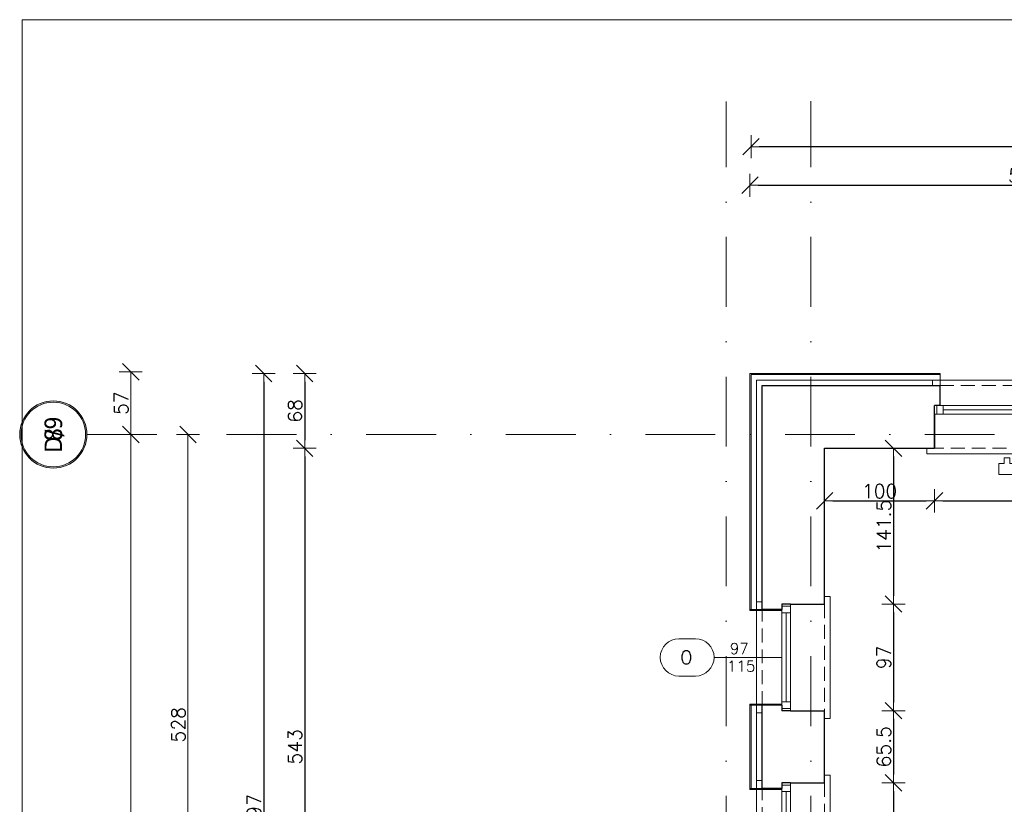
# Model space of a CAD drawing. Header units: millimetres. Extents: x 28291 to 177760, y -399809 to -170937.
# Tile 194 of 256: x 57383 to 58279, y -197837 to -197123. Entities that reach past the tile are written whole.
import ezdxf
from ezdxf.enums import TextEntityAlignment as Align

# ---------------------------------------------------------------- set-up
doc = ezdxf.new("R2010")
doc.units = ezdxf.units.MM
doc.linetypes.add('DASHDOT', pattern=[25.4, 12.7, -6.35, 0, -6.35])
doc.linetypes.add('HIDDEN', pattern=[9.525, 6.35, -3.175])
doc.layers.get('0').update_dxf_attribs({"lineweight": 0})
for name, color, linetype, lineweight in [('! opisy okien elewacja', 7, 'Continuous', 0), ('!! 0_ Istn-sciany', 3, 'Continuous', 30), ('!! 0_ Istn-widok', 1, 'Continuous', 15), ('!! 0_Istn-cienka', 4, 'Continuous', 9), ('!! 1_ tynk zewn  - nowy', 21, 'Continuous', 20), ('!! 2_ remont Ocieplenie', 4, 'ZIGZAG', 5), ('!! wymiary osi', 250, 'Continuous', 9), ('0-osie-liniA', 14, 'DASHDOT', 5), ('0-osie-tx', 66, 'Continuous', 9)]:
    doc.layers.add(name, color=color, linetype=linetype, lineweight=lineweight)
for name, color, linetype, lineweight, true_color in [('!! 0_ Istn-okna - wymienione', 9, 'Continuous', 13, 0x808080), ('!! 0_Opis_okna - zrealizowane', 7, 'Continuous', 15, 0xb3b3b3), ('!! 1_drzwi-linia - zrealizowane', 7, 'Continuous', 5, 0x7a7a7a)]:
    doc.layers.add(name, color=color, linetype=linetype, lineweight=lineweight, true_color=true_color)
doc.layers.add('!! 0_Istn-grzejniki', color=7, linetype='Continuous', lineweight=0, plot=False)
doc.layers.add('!! 0_ramki', color=66, linetype='Continuous', lineweight=9, plot=False)
doc.styles.add('ARCHETYP', font='romans.shx', dxfattribs={"height": 15})
doc.styles.add('TAHOMA', font='tahoma.ttf')
doc.styles.add('TXT', font='simplex.shx')
doc.linetypes.add('ZIGZAG', pattern='A,0.00254,-5.08,[131,ltypeshp.shx,S=5.08,R=0,X=-5.08,Y=0],-10.16,[131,ltypeshp.shx,S=5.08,R=180,X=5.08,Y=0],-5.08', length=20.32254)
doc.dimstyles.new('DIM50', dxfattribs={"dimscale": 5, "dimtxt": 2.5, "dimasz": 1.5, "dimexe": 0, "dimexo": 0, "dimgap": 0.5, "dimtad": 1, "dimdec": 4, "dimrnd": 0.5, "dimdsep": 46, "dimtxsty": 'TXT', "dimblk1": 'TICK1', "dimblk2": 'TICK1', "dimsah": 1, "dimcen": 0, "dimse1": 1, "dimse2": 1, "dimclrd": 1, "dimclre": 7, "dimclrt": 9, "dimadec": 0, "dimazin": 0, "dimtfac": 1, "dimtdec": 4, "dimtmove": 2, "dimatfit": 3, "dimldrblk": 'TICK1', "dimfxl": 1, "dimtolj": 1, "dimarcsym": 0})

# ---------------------------------------------------------------- blocks, each defined once
blk = doc.blocks.new('okno 2')
at = {"layer": '!! 0_ Istn-okna - wymienione'}
for points in [[(48598.98, -198670.56), (48361.98, -198670.56)], [(48590.98, -198674.56), (48369.98, -198674.56)], [(48598.98, -198678.56), (48361.98, -198678.56)]]:
    blk.add_lwpolyline(points, dxfattribs=at)
for points in [[(48369.98, -198670.56), (48363.98, -198670.56), (48363.98, -198678.56), (48369.98, -198678.56)], [(48596.98, -198670.56), (48590.98, -198670.56), (48590.98, -198678.56), (48596.98, -198678.56)]]:
    blk.add_lwpolyline(points, close=True, dxfattribs=at)
at = {"layer": '!! 0_ Istn-sciany'}
for points in [[(48366.98, -198670.56), (48366.98, -198652.56)], [(48593.98, -198670.56), (48593.98, -198652.56)], [(48366.98, -198670.56), (48361.98, -198670.56)], [(48361.98, -198678.56), (48361.98, -198670.56)], [(48598.98, -198670.56), (48593.98, -198670.56)], [(48598.98, -198678.56), (48598.98, -198670.56)], [(48361.98, -198678.56), (48361.98, -198709.56)], [(48598.98, -198678.56), (48598.98, -198709.56)]]:
    blk.add_lwpolyline(points, dxfattribs=at)
at = {"layer": '!! 0_ Istn-widok'}
for points in [[(48359.98, -198647.56), (48600.98, -198647.56)], [(48359.98, -198652.56), (48359.98, -198647.56)], [(48600.98, -198652.56), (48600.98, -198647.56)], [(48354.98, -198709.56), (48354.98, -198714.56)], [(48605.98, -198709.56), (48605.98, -198714.56)], [(48605.98, -198714.56), (48354.98, -198714.56)]]:
    blk.add_lwpolyline(points, dxfattribs=at)
at = {"layer": '!! 0_Istn-cienka', "linetype": 'HIDDEN', "ltscale": 2}
for points in [[(48366.98, -198652.56), (48593.98, -198652.56)], [(48598.98, -198709.56), (48361.98, -198709.56)]]:
    blk.add_lwpolyline(points, dxfattribs=at)
blk = doc.blocks.new('okno 5')
at = {"layer": '!! 0_ Istn-okna - wymienione'}
for points in [[(605, 6361.27), (605, 6458.27)], [(613, 6361.27), (613, 6458.27)], [(609, 6369.27), (609, 6450.27)]]:
    blk.add_lwpolyline(points, dxfattribs=at)
for points in [[(613, 6450.27), (613, 6456.27), (605, 6456.27), (605, 6450.27)], [(613, 6363.27), (613, 6369.27), (605, 6369.27), (605, 6363.27)]]:
    blk.add_lwpolyline(points, close=True, dxfattribs=at)
at = {"layer": '!! 0_ Istn-sciany'}
for points in [[(605, 6458.27), (574, 6458.27)], [(605, 6458.27), (613, 6458.27)], [(613, 6453.27), (613, 6458.27)], [(613, 6453.27), (631, 6453.27)], [(613, 6361.27), (613, 6366.27)], [(613, 6366.27), (631, 6366.27)], [(605, 6361.27), (574, 6361.27)], [(605, 6361.27), (613, 6361.27)]]:
    blk.add_lwpolyline(points, dxfattribs=at)
at = {"layer": '!! 0_ Istn-widok'}
for points in [[(569, 6354.27), (569, 6465.27)], [(574, 6465.27), (569, 6465.27)], [(631, 6460.27), (636, 6460.27)], [(636, 6460.27), (636, 6359.27)], [(574, 6354.27), (569, 6354.27)], [(631, 6359.27), (636, 6359.27)]]:
    blk.add_lwpolyline(points, dxfattribs=at)
at = {"layer": '!! 0_Istn-cienka', "linetype": 'HIDDEN', "ltscale": 2}
for points in [[(574, 6361.27), (574, 6458.27)], [(631, 6453.27), (631, 6366.27)]]:
    blk.add_lwpolyline(points, dxfattribs=at)
blk = doc.blocks.new('*U80')
h = blk.add_hatch(color=256)
edge = h.paths.add_edge_path()
edge.add_arc((0, 0), 30.6, 0, 360)
edge = h.paths.add_edge_path(flags=17)
edge.add_arc((0, 0), 29.4, 0, 360)
for radius in [30.6, 29.4]:
    blk.add_circle((0, 0), radius)
at = {"style": 'TAHOMA', "flags": 8}
blk.add_attdef('ANSICHTSNUMMER', text='', height=16, dxfattribs=at).set_placement((0, 0), align=Align.MIDDLE_CENTER)
blk = doc.blocks.new('TICK1')
at = {"color": 0}
for p, q in [((0, -1.4), (0, 1.4)), ((0, 0), (-1, 0))]:
    blk.add_line(p, q, dxfattribs=at)
at = {"color": 2}
blk.add_line((-1, -1), (1, 1), dxfattribs=at)
blk = doc.blocks.new('*D3738')
at = {"layer": '!! wymiary osi', "color": 1, "lineweight": -2, "transparency": 16777216}
blk.add_line((48716.25, -198082.59), (48716.25, -197569.59), dxfattribs=at)
at = {"layer": 'DEFPOINTS', "color": 0, "transparency": 16777216}
for p in [(48716.25, -197562.09), (48716.25, -197562.09), (48716.25, -198090.09)]:
    blk.add_point(p, dxfattribs=at)
at = {"layer": '!! wymiary osi', "color": 1, "lineweight": -2, "transparency": 16777216, "xscale": 7.5, "yscale": 7.5, "zscale": 7.5}
for p, rotation in [((48716.25, -197562.09), 90), ((48716.25, -198090.09), 270)]:
    blk.add_blockref('TICK1', p, dxfattribs=dict(at, rotation=rotation))
at = {"layer": '!! wymiary osi', "color": 9, "transparency": 16777216, "insert": (48707.5, -197826.09), "char_height": 12.5, "attachment_point": 5, "rotation": 90, "style": 'TXT'}
blk.add_mtext('\\A1;528', dxfattribs=at)
blk = doc.blocks.new('*D3750')
at = {"layer": '!! wymiary osi', "color": 1, "lineweight": -2, "transparency": 16777216}
blk.add_line((48664.2, -199518.59), (48664.2, -197569.59), dxfattribs=at)
at = {"layer": 'DEFPOINTS', "color": 0, "transparency": 16777216}
for p in [(48625.51, -197562.09), (48664.2, -197562.09), (48625.51, -199526.09)]:
    blk.add_point(p, dxfattribs=at)
at = {"layer": '!! wymiary osi', "color": 1, "lineweight": -2, "transparency": 16777216, "xscale": 7.5, "yscale": 7.5, "zscale": 7.5}
for p, rotation in [((48664.2, -197562.09), 90), ((48664.2, -199526.09), 270)]:
    blk.add_blockref('TICK1', p, dxfattribs=dict(at, rotation=rotation))
at = {"layer": '!! wymiary osi', "color": 9, "transparency": 16777216, "insert": (48655.45, -198544.09), "char_height": 12.5, "attachment_point": 5, "rotation": 90, "style": 'TXT'}
blk.add_mtext('\\A1;1964', dxfattribs=at)
blk = doc.blocks.new('*D3759')
at = {"layer": '!! wymiary osi', "color": 1, "lineweight": -2, "transparency": 16777216}
blk.add_line((48664.2, -197554.59), (48664.2, -197512.55), dxfattribs=at)
at = {"layer": 'DEFPOINTS', "color": 0, "transparency": 16777216}
for p in [(48664.2, -197505.05), (49283.21, -197505.05), (49283.21, -197562.09)]:
    blk.add_point(p, dxfattribs=at)
at = {"layer": '!! wymiary osi', "color": 1, "lineweight": -2, "transparency": 16777216, "xscale": 7.5, "yscale": 7.5, "zscale": 7.5}
for p, rotation in [((48664.2, -197505.05), 90), ((48664.2, -197562.09), 270)]:
    blk.add_blockref('TICK1', p, dxfattribs=dict(at, rotation=rotation))
at = {"layer": '!! wymiary osi', "color": 9, "transparency": 16777216, "insert": (48655.45, -197533.57), "char_height": 12.5, "attachment_point": 5, "rotation": 90, "style": 'TXT'}
blk.add_mtext('\\A1;57', dxfattribs=at)
blk = doc.blocks.new('1_ok-opis')
blk.add_line((0, 111.61), (0, 50))
for points in [[(-17, 128.61), (-17, 143.61)], [(17, 128.61), (17, 143.61)]]:
    blk.add_lwpolyline(points)
for centre, start, end in [((0, 143.61), 0, 180), ((0, 128.61), 180, 0)]:
    blk.add_arc(centre, 17, start, end)
at = {"style": 'ARCHETYP'}
for tag, height, rotation, p in [('NR', 12, 90, (0, 136.9)), ('NR', 12, 270, (0, 136.9)), ('SZEROKOŚĆ', 10, 90, (-8, 78.29)), ('WYSOKOŚĆ', 10, 270, (-8, 78.29)), ('WYSOKOŚĆ', 10, 90, (8, 78.29)), ('SZEROKOŚĆ', 10, 270, (8, 78.29))]:
    blk.add_attdef(tag, text='', height=height, rotation=rotation, dxfattribs=at).set_placement(p, align=Align.MIDDLE)
blk = doc.blocks.new('*D2847')
at = {"layer": '!! wymiary osi', "color": 1, "lineweight": -2, "transparency": 16777216}
blk.add_line((60762.07, -197238.92), (58056.07, -197238.92), dxfattribs=at)
at = {"layer": 'DEFPOINTS', "color": 0, "transparency": 16777216}
for p in [(58048.57, -197238.92), (58048.57, -197445.13), (60769.57, -197445.13)]:
    blk.add_point(p, dxfattribs=at)
at = {"layer": '!! wymiary osi', "color": 1, "lineweight": -2, "transparency": 16777216, "xscale": 7.5, "yscale": 7.5, "zscale": 7.5, "rotation": 180}
blk.add_blockref('TICK1', (58048.57, -197238.92), dxfattribs=at)
at = {"layer": '!! wymiary osi', "color": 1, "lineweight": -2, "transparency": 16777216, "xscale": 7.5, "yscale": 7.5, "zscale": 7.5}
blk.add_blockref('TICK1', (60769.57, -197238.92), dxfattribs=at)
at = {"layer": '!! wymiary osi', "color": 9, "transparency": 16777216, "insert": (59409.07, -197230.17), "char_height": 12.5, "attachment_point": 5, "style": 'TXT'}
blk.add_mtext('\\A1;2721', dxfattribs=at)
blk = doc.blocks.new('*D2848')
at = {"layer": '!! wymiary osi', "color": 1, "lineweight": -2, "transparency": 16777216}
blk.add_line((58055.07, -197273.91), (58542.07, -197273.91), dxfattribs=at)
at = {"layer": 'DEFPOINTS', "color": 0, "transparency": 16777216}
for p in [(58549.57, -197273.91), (58047.57, -197445.13), (58549.57, -197513.13)]:
    blk.add_point(p, dxfattribs=at)
at = {"layer": '!! wymiary osi', "color": 1, "lineweight": -2, "transparency": 16777216, "xscale": 7.5, "yscale": 7.5, "zscale": 7.5, "rotation": 180}
blk.add_blockref('TICK1', (58047.57, -197273.91), dxfattribs=at)
at = {"layer": '!! wymiary osi', "color": 1, "lineweight": -2, "transparency": 16777216, "xscale": 7.5, "yscale": 7.5, "zscale": 7.5}
blk.add_blockref('TICK1', (58549.57, -197273.91), dxfattribs=at)
at = {"layer": '!! wymiary osi', "color": 9, "transparency": 16777216, "insert": (58298.57, -197265.16), "char_height": 12.5, "attachment_point": 5, "style": 'TXT'}
blk.add_mtext('\\A1;502', dxfattribs=at)
blk = doc.blocks.new('*D2861')
at = {"layer": '!! wymiary osi', "color": 1, "lineweight": -2, "transparency": 16777216}
blk.add_line((57605.01, -197452.63), (57605.01, -198234.63), dxfattribs=at)
at = {"layer": 'DEFPOINTS', "color": 0, "transparency": 16777216}
for p in [(58048.57, -197445.13), (57605.01, -198242.13), (58048.57, -198242.13)]:
    blk.add_point(p, dxfattribs=at)
at = {"layer": '!! wymiary osi', "color": 1, "lineweight": -2, "transparency": 16777216, "xscale": 7.5, "yscale": 7.5, "zscale": 7.5}
for p, rotation in [((57605.01, -197445.13), 90), ((57605.01, -198242.13), 270)]:
    blk.add_blockref('TICK1', p, dxfattribs=dict(at, rotation=rotation))
at = {"layer": '!! wymiary osi', "color": 9, "transparency": 16777216, "insert": (57596.26, -197843.63), "char_height": 12.5, "attachment_point": 5, "rotation": 90, "style": 'TXT'}
blk.add_mtext('\\A1;797', dxfattribs=at)
blk = doc.blocks.new('*D2864')
at = {"layer": '!! wymiary osi', "color": 1, "lineweight": -2, "transparency": 16777216}
blk.add_line((57642.33, -197452.63), (57642.33, -197505.63), dxfattribs=at)
at = {"layer": 'DEFPOINTS', "color": 0, "transparency": 16777216}
for p in [(58047.57, -197445.13), (57642.33, -197513.13), (58115.57, -197513.13)]:
    blk.add_point(p, dxfattribs=at)
at = {"layer": '!! wymiary osi', "color": 1, "lineweight": -2, "transparency": 16777216, "xscale": 7.5, "yscale": 7.5, "zscale": 7.5}
for p, rotation in [((57642.33, -197445.13), 90), ((57642.33, -197513.13), 270)]:
    blk.add_blockref('TICK1', p, dxfattribs=dict(at, rotation=rotation))
at = {"layer": '!! wymiary osi', "color": 9, "transparency": 16777216, "insert": (57633.58, -197479.13), "char_height": 12.5, "attachment_point": 5, "rotation": 90, "style": 'TXT'}
blk.add_mtext('\\A1;68', dxfattribs=at)
blk = doc.blocks.new('*D2865')
at = {"layer": '!! wymiary osi', "color": 1, "lineweight": -2, "transparency": 16777216}
blk.add_line((57642.33, -197520.63), (57642.33, -198048.63), dxfattribs=at)
at = {"layer": 'DEFPOINTS', "color": 0, "transparency": 16777216}
for p in [(58115.57, -197513.13), (57642.33, -198056.13), (58115.57, -198056.13)]:
    blk.add_point(p, dxfattribs=at)
at = {"layer": '!! wymiary osi', "color": 1, "lineweight": -2, "transparency": 16777216, "xscale": 7.5, "yscale": 7.5, "zscale": 7.5}
for p, rotation in [((57642.33, -197513.13), 90), ((57642.33, -198056.13), 270)]:
    blk.add_blockref('TICK1', p, dxfattribs=dict(at, rotation=rotation))
at = {"layer": '!! wymiary osi', "color": 9, "transparency": 16777216, "insert": (57633.58, -197784.63), "char_height": 12.5, "attachment_point": 5, "rotation": 90, "style": 'TXT'}
blk.add_mtext('\\A1;543', dxfattribs=at)
blk = doc.blocks.new('*D2875')
at = {"layer": '!! wymiary osi', "color": 1, "lineweight": -2, "transparency": 16777216}
blk.add_line((58178.2, -197520.63), (58178.2, -197647.32), dxfattribs=at)
at = {"layer": 'DEFPOINTS', "color": 0, "transparency": 16777216}
for p in [(58115.57, -197513.13), (58115.57, -197654.82), (58178.2, -197654.82)]:
    blk.add_point(p, dxfattribs=at)
at = {"layer": '!! wymiary osi', "color": 1, "lineweight": -2, "transparency": 16777216, "xscale": 7.5, "yscale": 7.5, "zscale": 7.5}
for p, rotation in [((58178.2, -197513.13), 90), ((58178.2, -197654.82), 270)]:
    blk.add_blockref('TICK1', p, dxfattribs=dict(at, rotation=rotation))
at = {"layer": '!! wymiary osi', "color": 9, "transparency": 16777216, "insert": (58169.45, -197583.97), "char_height": 12.5, "attachment_point": 5, "rotation": 90, "style": 'TXT'}
blk.add_mtext('\\A1;141.5', dxfattribs=at)
blk = doc.blocks.new('*D2876')
at = {"layer": '!! wymiary osi', "color": 1, "lineweight": -2, "transparency": 16777216}
blk.add_line((58178.2, -197662.32), (58178.2, -197744.32), dxfattribs=at)
at = {"layer": 'DEFPOINTS', "color": 0, "transparency": 16777216}
for p in [(58115.57, -197654.82), (58115.57, -197751.82), (58178.2, -197751.82)]:
    blk.add_point(p, dxfattribs=at)
at = {"layer": '!! wymiary osi', "color": 1, "lineweight": -2, "transparency": 16777216, "xscale": 7.5, "yscale": 7.5, "zscale": 7.5}
for p, rotation in [((58178.2, -197654.82), 90), ((58178.2, -197751.82), 270)]:
    blk.add_blockref('TICK1', p, dxfattribs=dict(at, rotation=rotation))
at = {"layer": '!! wymiary osi', "color": 9, "transparency": 16777216, "insert": (58169.45, -197703.32), "char_height": 12.5, "attachment_point": 5, "rotation": 90, "style": 'TXT'}
blk.add_mtext('\\A1;97', dxfattribs=at)
blk = doc.blocks.new('*D2877')
at = {"layer": '!! wymiary osi', "color": 1, "lineweight": -2, "transparency": 16777216}
blk.add_line((58178.2, -197759.32), (58178.2, -197809.94), dxfattribs=at)
at = {"layer": 'DEFPOINTS', "color": 0, "transparency": 16777216}
for p in [(58115.57, -197751.82), (58115.57, -197817.44), (58178.2, -197817.44)]:
    blk.add_point(p, dxfattribs=at)
at = {"layer": '!! wymiary osi', "color": 1, "lineweight": -2, "transparency": 16777216, "xscale": 7.5, "yscale": 7.5, "zscale": 7.5}
for p, rotation in [((58178.2, -197751.82), 90), ((58178.2, -197817.44), 270)]:
    blk.add_blockref('TICK1', p, dxfattribs=dict(at, rotation=rotation))
at = {"layer": '!! wymiary osi', "color": 9, "transparency": 16777216, "insert": (58169.45, -197784.63), "char_height": 12.5, "attachment_point": 5, "rotation": 90, "style": 'TXT'}
blk.add_mtext('\\A1;65.5', dxfattribs=at)
blk = doc.blocks.new('*D2878')
at = {"layer": '!! wymiary osi', "color": 1, "lineweight": -2, "transparency": 16777216}
blk.add_line((58178.2, -197824.94), (58178.2, -197906.94), dxfattribs=at)
at = {"layer": 'DEFPOINTS', "color": 0, "transparency": 16777216}
for p in [(58115.57, -197817.44), (58115.57, -197914.44), (58178.2, -197914.44)]:
    blk.add_point(p, dxfattribs=at)
at = {"layer": '!! wymiary osi', "color": 1, "lineweight": -2, "transparency": 16777216, "xscale": 7.5, "yscale": 7.5, "zscale": 7.5}
for p, rotation in [((58178.2, -197817.44), 90), ((58178.2, -197914.44), 270)]:
    blk.add_blockref('TICK1', p, dxfattribs=dict(at, rotation=rotation))
at = {"layer": '!! wymiary osi', "color": 9, "transparency": 16777216, "insert": (58169.45, -197865.94), "char_height": 12.5, "attachment_point": 5, "rotation": 90, "style": 'TXT'}
blk.add_mtext('\\A1;97', dxfattribs=at)
blk = doc.blocks.new('*D2925')
at = {"layer": '!! wymiary osi', "color": 1, "lineweight": -2, "transparency": 16777216}
blk.add_line((58123.07, -197560.93), (58208.07, -197560.93), dxfattribs=at)
at = {"layer": 'DEFPOINTS', "color": 0, "transparency": 16777216}
for p in [(58115.57, -197524.3), (58215.57, -197524.3), (58215.57, -197560.93)]:
    blk.add_point(p, dxfattribs=at)
at = {"layer": '!! wymiary osi', "color": 1, "lineweight": -2, "transparency": 16777216, "xscale": 7.5, "yscale": 7.5, "zscale": 7.5, "rotation": 180}
blk.add_blockref('TICK1', (58115.57, -197560.93), dxfattribs=at)
at = {"layer": '!! wymiary osi', "color": 1, "lineweight": -2, "transparency": 16777216, "xscale": 7.5, "yscale": 7.5, "zscale": 7.5}
blk.add_blockref('TICK1', (58215.57, -197560.93), dxfattribs=at)
at = {"layer": '!! wymiary osi', "color": 9, "transparency": 16777216, "insert": (58165.57, -197552.18), "char_height": 12.5, "attachment_point": 5, "style": 'TXT'}
blk.add_mtext('\\A1;100', dxfattribs=at)
blk = doc.blocks.new('*D2926')
at = {"layer": '!! wymiary osi', "color": 1, "lineweight": -2, "transparency": 16777216}
blk.add_line((58223.07, -197560.93), (58445.07, -197560.93), dxfattribs=at)
at = {"layer": 'DEFPOINTS', "color": 0, "transparency": 16777216}
for p in [(58215.57, -197524.3), (58452.57, -197524.3), (58452.57, -197560.93)]:
    blk.add_point(p, dxfattribs=at)
at = {"layer": '!! wymiary osi', "color": 1, "lineweight": -2, "transparency": 16777216, "xscale": 7.5, "yscale": 7.5, "zscale": 7.5, "rotation": 180}
blk.add_blockref('TICK1', (58215.57, -197560.93), dxfattribs=at)
at = {"layer": '!! wymiary osi', "color": 1, "lineweight": -2, "transparency": 16777216, "xscale": 7.5, "yscale": 7.5, "zscale": 7.5}
blk.add_blockref('TICK1', (58452.57, -197560.93), dxfattribs=at)
at = {"layer": '!! wymiary osi', "color": 9, "transparency": 16777216, "insert": (58334.07, -197552.18), "char_height": 12.5, "attachment_point": 5, "style": 'TXT'}
blk.add_mtext('\\A1;237', dxfattribs=at)
blk = doc.blocks.new('BLOK OSI')
at = {"layer": '0-osie-liniA', "ltscale": 5}
for points in [[(49206.21142, -199860.81919), (49206.21142, -197259.3316)], [(49283.21142, -199860.81919), (49283.21142, -197258.8316)], [(48624.30568, -197562.0883), (53810.60983, -197562.0883)]]:
    blk.add_lwpolyline(points, dxfattribs=at)
at = {"layer": '0-osie-tx'}
ref = blk.add_blockref('*U80', (48593.70568, -197562.0883), dxfattribs=dict(at, rotation=270))
ref.add_attrib('ANSICHTSNUMMER', '8', dxfattribs={"layer": '0', "height": 16, "rotation": 90, "style": 'TAHOMA', "flags": 8}).set_placement((48593.70568, -197562.0883), align=Align.MIDDLE_CENTER)
ref = blk.add_blockref('*U80', (48593.70568, -197562.0883), dxfattribs=dict(at, rotation=270))
ref.add_attrib('ANSICHTSNUMMER', 'D/9', dxfattribs={"layer": '0', "height": 16, "rotation": 90, "style": 'TAHOMA', "flags": 8}).set_placement((48593.70568, -197562.0883), align=Align.MIDDLE_CENTER)
at = {"layer": '!! wymiary osi'}
for base, p1, p2, picture, middle in [((48664.20401, -197505.04847), (49283.21142, -197562.0883), (49283.21142, -197505.04847), '*D3759', (48655.45401, -197533.56839)), ((48716.25261, -197562.0883), (48716.25261, -198090.0883), (48716.25261, -197562.0883), '*D3738', (48707.50261, -197826.0883))]:
    dim = blk.add_linear_dim(base=base, p1=p1, p2=p2, angle=90, dimstyle='DIM50', dxfattribs=at)
    dim.commit()
    dim.dimension.update_dxf_attribs({"geometry": picture, "text_midpoint": middle})
dim = blk.add_aligned_dim(p1=(48625.50568, -199526.0883), p2=(48625.50568, -197562.0883), distance=-38.69833, dimstyle='DIM50', dxfattribs=at)
dim.commit()
dim.dimension.update_dxf_attribs({"geometry": '*D3750', "text_midpoint": (48655.45401, -198544.0883)})

msp = doc.modelspace()

# ---------------------------------------------------------------- linework, layer by layer
at = {"layer": '!! 0_ Istn-sciany'}
for points in [[(58058.56735, -197659.81676), (58058.56735, -197456.12813), (58220.56735, -197456.12813)], [(58215.56735, -197513.12813), (58215.56735, -197475.12813)], [(58115.56735, -197654.81676), (58115.56735, -197513.12813), (58215.56735, -197513.12813)], [(58058.56735, -197822.43951), (58058.56735, -197746.81676)], [(58115.56735, -197817.43951), (58115.56735, -197751.81676)]]:
    msp.add_lwpolyline(points, dxfattribs=at)
at = {"layer": '!! 0_Istn-grzejniki'}
msp.add_lwpolyline([(58389.06735, -197521.96925), (58389.06735, -197526.96925), (58394.06735, -197526.96925), (58394.06735, -197536.96925), (58274.06735, -197536.96925), (58274.06735, -197526.96925), (58279.06735, -197526.96925), (58279.06735, -197521.96925), (58284.06735, -197521.96925), (58284.06735, -197526.96925), (58384.06735, -197526.96925), (58384.06735, -197521.96925)], close=True, dxfattribs=at)
at = {"layer": '!! 0_ramki'}
msp.add_lwpolyline([(57385.28509, -197123.38038), (61585.28509, -197123.38038), (61585.28509, -200093.38038), (57385.28509, -200093.38038)], close=True, dxfattribs=at)
at = {"layer": '!! 1_ tynk zewn  - nowy'}
for points in [[(58047.56735, -197660.81676), (58047.56735, -197445.12813), (58220.56735, -197445.12813)], [(58048.56735, -197660.81676), (58048.56735, -197446.12813), (58220.56735, -197446.12813)], [(58058.56735, -197659.81676), (58047.56735, -197659.81676)], [(58076.56735, -197660.81676), (58047.56735, -197660.81676)], [(58047.56735, -197823.43951), (58047.56735, -197745.81676)], [(58076.56735, -197745.81676), (58047.56735, -197745.81676)], [(58058.56735, -197746.81676), (58047.56735, -197746.81676)], [(58048.56735, -197823.43951), (58048.56735, -197745.81676)], [(58058.56735, -197822.43951), (58047.56735, -197822.43951)], [(58076.56735, -197823.43951), (58047.56735, -197823.43951)]]:
    msp.add_lwpolyline(points, dxfattribs=at)
at = {"layer": '!! 2_ remont Ocieplenie', "linetype": 'ZIGZAG', "ltscale": 0.75}
for points in [[(58053.56735, -197660.81676), (58053.56735, -197451.12813), (58220.56735, -197451.12813)], [(58053.56735, -197823.43951), (58053.56735, -197745.81676)]]:
    msp.add_lwpolyline(points, dxfattribs=at)
msp.add_lwpolyline([(58220.56735, -197456.12813), (58220.56735, -197445.12813)])

# ---------------------------------------------------------------- block references
at = {"layer": '! opisy okien elewacja', "rotation": 180}
for p in [(58689.56735, -191293.54448), (58689.56735, -191456.16722)]:
    msp.add_blockref('okno 5', p, dxfattribs=at)
at = {"layer": '!! 0_Opis_okna - zrealizowane'}
ref = msp.add_blockref('1_ok-opis', (58126.56735, -197703.31676), dxfattribs=dict(at, rotation=89.99999999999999))
ref.add_attrib('SZEROKOŚĆ', '97', dxfattribs={"layer": '0', "height": 10, "style": 'ARCHETYP'}).set_placement((58037.84694, -197695.31676), align=Align.MIDDLE)
ref.add_attrib('WYSOKOŚĆ', '115', dxfattribs={"layer": '0', "height": 10, "style": 'ARCHETYP'}).set_placement((58039.6204, -197711.31676), align=Align.MIDDLE)
ref.add_attrib('NR', 'O', dxfattribs={"layer": '0', "height": 12, "style": 'ARCHETYP'}).set_placement((57989.6659, -197703.31676), align=Align.MIDDLE)
at = {"layer": '!! 1_drzwi-linia - zrealizowane'}
msp.add_blockref('BLOK OSI', (8819.85593, 61.46017), dxfattribs=at)
msp.add_blockref('okno 2', (9853.58563, 1196.43297))

# ---------------------------------------------------------------- dimensions: what is measured, and where the dimension line sits
at = {"layer": '!! wymiary osi'}
for base, p1, p2, picture, middle in [((58048.56735, -197238.92363), (60769.56735, -197445.12813), (58048.56735, -197445.12813), '*D2847', (59409.06735, -197230.17363)), ((58549.56735, -197273.9116), (58047.56735, -197445.12813), (58549.56735, -197513.12813), '*D2848', (58298.56735, -197265.1616)), ((58215.56735, -197560.92759), (58115.56735, -197524.3041), (58215.56735, -197524.3041), '*D2925', (58165.56735, -197552.17759)), ((58452.56735, -197560.92759), (58215.56735, -197524.3041), (58452.56735, -197524.3041), '*D2926', (58334.06735, -197552.17759))]:
    dim = msp.add_linear_dim(base=base, p1=p1, p2=p2, dimstyle='DIM50', dxfattribs=at)
    dim.commit()
    dim.dimension.update_dxf_attribs({"geometry": picture, "text_midpoint": middle})
for base, p1, p2, picture, middle in [((57605.00709, -198242.12813), (58048.56735, -197445.12813), (58048.56735, -198242.12813), '*D2861', (57596.25709, -197843.62813)), ((57642.32868, -197513.12813), (58047.56735, -197445.12813), (58115.56735, -197513.12813), '*D2864', (57633.57868, -197479.12813)), ((57642.32868, -198056.12813), (58115.56735, -197513.12813), (58115.56735, -198056.12813), '*D2865', (57633.57868, -197784.62813)), ((58178.20351, -197654.81676), (58115.56735, -197513.12813), (58115.56735, -197654.81676), '*D2875', (58169.45351, -197583.97244)), ((58178.20351, -197751.81676), (58115.56735, -197654.81676), (58115.56735, -197751.81676), '*D2876', (58169.45351, -197703.31676)), ((58178.203506, -197817.439505), (58115.56735, -197751.816756), (58115.56735, -197817.439505), '*D2877', (58169.453506, -197784.628131)), ((58178.20351, -197914.43951), (58115.56735, -197817.43951), (58115.56735, -197914.43951), '*D2878', (58169.45351, -197865.93951))]:
    dim = msp.add_linear_dim(base=base, p1=p1, p2=p2, angle=90, dimstyle='DIM50', dxfattribs=at)
    dim.commit()
    dim.dimension.update_dxf_attribs({"geometry": picture, "text_midpoint": middle})

doc.saveas('drawing.dxf')
